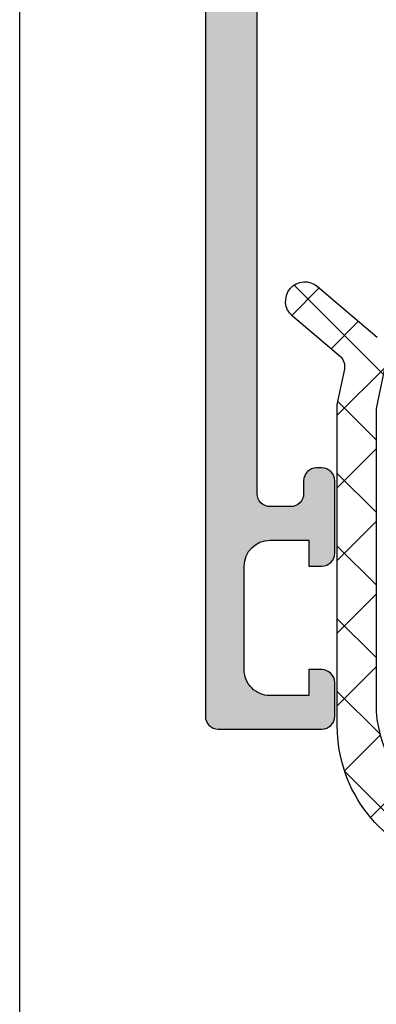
# Model space of a CAD drawing. Header units: millimetres. Extents: x 247761 to 294611, y 172579 to 236863.
# Tile 91 of 256: x 249726 to 249739, y 185784 to 185822. Entities that reach past the tile are written whole.
import ezdxf

# ---------------------------------------------------------------- set-up
doc = ezdxf.new("R2010")
doc.units = ezdxf.units.MM
doc.linetypes.add('ČÁRKOVANÁ', pattern=[19.049999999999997, 12.7, -6.35])
doc.layers.add('FASÁDA DETAILNÍ', color=4, linetype='Continuous')
doc.layers.add('NOVA', color=240, linetype='Continuous')

# ---------------------------------------------------------------- blocks, each defined once
blk = doc.blocks.new('A$C69D17D4D')
at = {"layer": 'FASÁDA DETAILNÍ'}
h = blk.add_hatch(color=256, dxfattribs=at)
edge = h.paths.add_edge_path()
edge.add_arc((-24911.3180359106, 12423.51065356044), 0.5000674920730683, 180.0077324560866, 269.9922675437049)
edge.add_line((-24911.31810339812, 12423.01058607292), (-24907.31810339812, 12423.01058607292))
edge.add_arc((-24907.31817088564, 12423.51065356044), 0.5000674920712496, 270.007732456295, 359.9922675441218)
edge.add_line((-24906.81810339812, 12423.51058607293), (-24906.81810339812, 12424.81063490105))
edge.add_arc((-24907.31814029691, 12424.81059800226), 0.5000369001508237, 0.004227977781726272, 89.99577202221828)
edge.add_line((-24907.31810339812, 12425.31063490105), (-24907.81810339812, 12425.31063490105))
edge.add_line((-24907.81810339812, 12425.31063490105), (-24907.81810339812, 12424.31063490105))
edge.add_line((-24907.81810339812, 12424.31063490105), (-24909.31810339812, 12424.31063490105))
edge.add_arc((-24909.31814037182, 12425.31059792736), 0.9999630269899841, 179.997881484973, 270.00211851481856, ccw=False)
edge.add_line((-24910.31810339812, 12425.31063490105), (-24910.31810339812, 12429.31063490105))
edge.add_arc((-24909.31802652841, 12429.31055803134), 1.000076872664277, 90.00440397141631, 179.9955960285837, ccw=False)
edge.add_line((-24909.31810339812, 12430.31063490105), (-24907.81810339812, 12430.31063490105))
edge.add_line((-24907.81810339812, 12430.31063490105), (-24907.81810339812, 12429.31063490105))
edge.add_line((-24907.81810339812, 12429.31063490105), (-24907.31810339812, 12429.31063490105))
edge.add_arc((-24907.31804592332, 12429.81057742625), 0.4999425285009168, 269.9934131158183, 360.0065868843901)
edge.add_line((-24906.81810339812, 12429.81063490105), (-24906.81810339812, 12432.61062269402))
edge.add_arc((-24907.31810339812, 12432.61062269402), 0.5, 0, 90)
edge.add_line((-24907.31810339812, 12433.11062269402), (-24907.51810339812, 12433.11062269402))
edge.add_arc((-24907.51810339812, 12432.61062269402), 0.5, 90, 180)
edge.add_line((-24908.01810339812, 12432.61062269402), (-24908.01810339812, 12432.11062269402))
edge.add_arc((-24908.51813849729, 12432.11065779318), 0.5000351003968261, 270.0040217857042, 359.9959782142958, ccw=False)
edge.add_line((-24908.51810339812, 12431.61062269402), (-24909.31810644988, 12431.61062269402))
edge.add_arc((-24909.31808988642, 12432.11063925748), 0.5000165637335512, 180.001897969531, 269.9981020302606, ccw=False)
edge.add_line((-24909.81810644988, 12432.11062269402), (-24909.81810644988, 12463.41061659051))
edge.add_line((-24909.81810644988, 12463.41061659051), (-24909.38570981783, 12469.44907421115))
edge.add_arc((-24908.38649013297, 12469.41061815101), 0.9999594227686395, 90, 177.7959971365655, ccw=False)
edge.add_line((-24908.38649013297, 12470.41057757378), (-24901.71803792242, 12470.41057757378))
edge.add_arc((-24901.71803792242, 12469.91057757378), 0.5, 0, 90, ccw=False)
edge.add_line((-24901.21803792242, 12469.91057757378), (-24901.21803792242, 12469.01057757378))
edge.add_arc((-24900.71803792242, 12469.01057757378), 0.5, 179.9999999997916, 270)
edge.add_line((-24900.71803792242, 12468.51057757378), (-24899.31803639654, 12468.51057757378))
edge.add_arc((-24899.05051580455, 12468.43174112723), 0.278895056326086, 88.83541062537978, 163.5801235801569, ccw=False)
edge.add_line((-24899.04484739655, 12468.71057857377), (-24898.59125339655, 12468.71057857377))
edge.add_arc((-24898.58559273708, 12468.43171047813), 0.2789255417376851, 16.424594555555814, 91.16287007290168, ccw=False)
edge.add_line((-24898.31804939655, 12468.51057757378), (-24896.43803839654, 12468.51057757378))
edge.add_arc((-24896.43803839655, 12468.81057757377), 0.2999999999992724, 270.0000000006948, 360)
edge.add_line((-24896.13803839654, 12468.81057757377), (-24896.13803839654, 12469.79055189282))
edge.add_arc((-24896.43803839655, 12469.79055189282), 0.3000000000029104, 0, 89.9999999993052)
edge.add_line((-24896.43803839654, 12470.09055189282), (-24899.19803639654, 12470.09055189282))
edge.add_arc((-24899.19803639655, 12470.21055189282), 0.1199999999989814, 180, 270.000000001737, ccw=False)
edge.add_line((-24899.31803639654, 12470.21055189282), (-24899.31803639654, 12474.51057757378))
edge.add_arc((-24898.81803639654, 12474.51057757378), 0.5, 90, 180, ccw=False)
edge.add_line((-24898.81803639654, 12475.01057757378), (-24898.11803639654, 12475.01057757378))
edge.add_line((-24898.11803639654, 12475.01057757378), (-24895.72521607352, 12473.62908211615))
edge.add_arc((-24895.65615618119, 12473.74869735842), 0.1381197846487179, 239.9999999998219, 360)
edge.add_line((-24895.51803639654, 12473.74869735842), (-24895.51803639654, 12477.51057757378))
edge.add_arc((-24893.51803639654, 12477.51057757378), 2, 90, 180, ccw=False)
edge.add_line((-24893.51803639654, 12479.51057757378), (-24892.95004101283, 12479.51057757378))
edge.add_arc((-24892.95004101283, 12480.01057757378), 0.500000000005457, 270, 304.4790717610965)
edge.add_arc((-24895.49751429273, 12483.72007617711), 4.999999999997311, 304.4790717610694, 354.6507719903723)
edge.add_arc((-24890.65616305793, 12483.27245778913), 0.138119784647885, 352.2975625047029, 479.9999999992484)
edge.add_line((-24890.72522295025, 12483.3920730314), (-24893.11804327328, 12482.01057757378))
edge.add_line((-24893.11804327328, 12482.01057757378), (-24893.81804327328, 12482.01057757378))
edge.add_arc((-24893.81804327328, 12482.51057757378), 0.5, 180, 270, ccw=False)
edge.add_line((-24894.31804327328, 12482.51057757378), (-24894.31804327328, 12486.81060325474))
edge.add_arc((-24894.19804327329, 12486.81060325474), 0.1199999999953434, 90, 180, ccw=False)
edge.add_line((-24894.19804327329, 12486.93060325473), (-24891.43804527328, 12486.93060325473))
edge.add_arc((-24891.43804527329, 12487.23060325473), 0.3000000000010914, 270.0000000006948, 360)
edge.add_line((-24891.13804527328, 12487.23060325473), (-24891.13804527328, 12488.21057757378))
edge.add_arc((-24891.43804527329, 12488.21057757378), 0.3000000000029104, 0, 89.9999999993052)
edge.add_line((-24891.43804527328, 12488.51057757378), (-24893.31805627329, 12488.51057757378))
edge.add_arc((-24893.58559961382, 12488.58944466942), 0.2789255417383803, 268.83712992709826, 343.5754054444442, ccw=False)
edge.add_line((-24893.59126027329, 12488.31057657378), (-24894.04485427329, 12488.31057657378))
edge.add_arc((-24894.05052268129, 12488.58941402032), 0.2788950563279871, 196.4198764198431, 271.1645893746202, ccw=False)
edge.add_line((-24894.31804327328, 12488.51057757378), (-24897.3181017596, 12488.51057757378))
edge.add_line((-24897.3181017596, 12488.51057757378), (-24898.01820465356, 12487.81050520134))
edge.add_line((-24898.01820465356, 12487.81050520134), (-24898.01820465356, 12487.21049909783))
edge.add_line((-24898.01820465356, 12487.21049909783), (-24896.41819855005, 12487.21049909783))
edge.add_arc((-24896.41820799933, 12486.71048964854), 0.5000094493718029, 0.0010827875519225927, 89.99891721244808, ccw=False)
edge.add_line((-24895.91819855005, 12486.71049909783), (-24895.91819855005, 12486.31507101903))
edge.add_arc((-24896.41819855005, 12486.31507101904), 0.5, 344.99999999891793, 359.9999999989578, ccw=False)
edge.add_line((-24895.93523563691, 12486.18566149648), (-24896.31944443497, 12484.75177474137))
edge.add_arc((-24897.28537026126, 12485.01059378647), 0.9999999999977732, 270, 345.00000000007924, ccw=False)
edge.add_line((-24897.28537026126, 12484.01059378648), (-24903.01819244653, 12484.01059378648))
edge.add_line((-24903.01819244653, 12484.01059378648), (-24903.01819244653, 12487.21049909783))
edge.add_line((-24903.01819244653, 12487.21049909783), (-24902.21820465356, 12487.21049909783))
edge.add_line((-24902.21820465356, 12487.21049909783), (-24902.21820465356, 12487.81050520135))
edge.add_line((-24902.21820465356, 12487.81050520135), (-24903.43063751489, 12488.51048689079))
edge.add_line((-24903.43063751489, 12488.51048689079), (-24904.51819244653, 12488.51048689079))
edge.add_line((-24904.51819244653, 12488.51048689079), (-24904.51819244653, 12473.51057757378))
edge.add_arc((-24905.01819244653, 12473.51057757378), 0.5, -90, 0, ccw=False)
edge.add_line((-24905.01819244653, 12473.01057757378), (-24910.81810339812, 12473.01057757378))
edge.add_arc((-24910.81810339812, 12472.01057757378), 1, 90, 180)
edge.add_line((-24911.81810339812, 12472.01057757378), (-24911.81810339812, 12423.51058607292))
edge = h.paths.add_edge_path(flags=16)
edge.add_line((-24902.21820465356, 12482.41059378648), (-24897.81820465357, 12482.41059378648))
edge.add_arc((-24897.81820465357, 12481.91059378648), 0.5, 0, 90, ccw=False)
edge.add_line((-24897.31820465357, 12481.91059378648), (-24897.31820465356, 12477.51059378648))
edge.add_arc((-24897.81820465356, 12477.51059378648), 0.5, -90, 0, ccw=False)
edge.add_line((-24897.81820465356, 12477.01059378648), (-24902.21820465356, 12477.01059378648))
edge.add_arc((-24902.21820465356, 12477.51059378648), 0.5, 180, 270, ccw=False)
edge.add_line((-24902.71820465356, 12477.51059378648), (-24902.71820465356, 12481.91059378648))
edge.add_arc((-24902.21820465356, 12481.91059378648), 0.5, 90, 180, ccw=False)
h = blk.add_hatch(dxfattribs=at)
h.set_pattern_fill('ANSI37', color=256, scale=0.625, angle=-1.272221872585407e-14, style=0)
h.set_pattern_definition([(44.99999999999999, (-24904.81810339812, 12433.01058625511), (-1.403165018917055, 1.403165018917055), []), (135, (-24904.81810339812, 12433.01058625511), (-1.403165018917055, -1.403165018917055), [])])
edge = h.paths.add_edge_path()
edge.add_ellipse((-24900.19754156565, 12424.12367074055), major_axis=(-5.039467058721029, 0), ratio=1, start_angle=4.96446126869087, end_angle=60.20821553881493)
edge.add_ellipse((-24902.5523417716, 12420.01058626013), major_axis=(-0.3000000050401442, 0), ratio=1, start_angle=60.20782701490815, end_angle=89.99930738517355)
edge.add_line((-24902.55234539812, 12419.71058625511), (-24902.01806139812, 12419.71058325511))
edge.add_ellipse((-24902.01806016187, 12420.01058301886), major_axis=(-0.2999997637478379, 0), ratio=1, start_angle=89.99976389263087, end_angle=180.0000451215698)
edge.add_line((-24901.71806039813, 12420.01058325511), (-24901.71806039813, 12421.56058025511))
edge.add_ellipse((-24901.41804975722, 12421.56057261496), major_axis=(-0.3000106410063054, 0), ratio=1, start_angle=270.00432394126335, end_angle=359.9985408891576, ccw=False)
edge.add_line((-24901.41807239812, 12421.86058325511), (-24900.01809039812, 12421.86059425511))
edge.add_ellipse((-24900.01809323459, 12422.16058409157), major_axis=(-0.2999898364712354, 0), ratio=1, start_angle=90.00054174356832, end_angle=179.9996492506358)
edge.add_line((-24899.71810339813, 12422.16058225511), (-24899.71810339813, 12423.86059425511))
edge.add_ellipse((-24900.01811353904, 12423.86058711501), major_axis=(-0.3000101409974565, 0), ratio=1, start_angle=180.0013636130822, end_angle=269.9955805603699)
edge.add_line((-24900.01809039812, 12424.16059725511), (-24901.58192139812, 12424.16058625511))
edge.add_ellipse((-24901.61477842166, 12424.46174531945), major_axis=(-0.3029461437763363, 0), ratio=1, start_angle=-13.483577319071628, end_angle=96.22645090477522, ccw=False)
edge.add_ellipse((-24912.93074274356, 12433.16666845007), major_axis=(-14.00076634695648, 0), ratio=1, start_angle=141.9243799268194, end_angle=164.6982677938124)
edge.add_ellipse((-24898.93850496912, 12429.35995487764), major_axis=(-0.5004721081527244, 0), ratio=1, start_angle=230.1933656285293, end_angle=347.08239147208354, ccw=False)
edge.add_line((-24898.61810339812, 12429.74442225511), (-24898.61810339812, 12421.46114325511))
edge.add_ellipse((-24899.11810310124, 12421.4611437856), major_axis=(-0.4999997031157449, 0), ratio=1, start_angle=119.9999803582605, end_angle=179.9999392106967, ccw=False)
edge.add_line((-24898.86810339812, 12421.02813125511), (-24899.16810339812, 12420.85492525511))
edge.add_ellipse((-24898.91810369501, 12420.42191272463), major_axis=(-0.4999997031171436, 0), ratio=1, start_angle=299.9999803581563, end_angle=359.9999392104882)
edge.add_line((-24899.41810339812, 12420.42191325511), (-24899.41810339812, 12418.79256525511))
edge.add_ellipse((-24898.418104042, 12418.79256447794), major_axis=(-0.9999993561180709, 0), ratio=1, start_angle=-4.452882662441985e-05, end_angle=59.94966113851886)
edge.add_ellipse((-24902.57443082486, 12411.6081837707), major_axis=(-7.3000234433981, 0), ratio=1, start_angle=191.2855536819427, end_angle=239.94964541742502, ccw=False)
edge.add_ellipse((-24895.51809381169, 12413.42341587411), major_axis=(-0.3999905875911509, 0), ratio=1, start_angle=20.501829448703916, end_angle=104.8529752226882, ccw=False)
edge.add_ellipse((-24901.86719193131, 12411.04934892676), major_axis=(-6.378448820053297, 0), ratio=1, start_angle=200.5018745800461, end_angle=255.5474022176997)
edge.add_line((-24900.27526539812, 12417.22594825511), (-24901.68597239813, 12417.58953525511))
edge.add_line((-24901.68597239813, 12417.58953525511), (-24902.54867339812, 12417.79964825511))
edge.add_ellipse((-24901.21810836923, 12423.13627097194), major_axis=(-5.499995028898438, 0), ratio=1, start_angle=-3.420217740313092e-05, end_angle=76.00004503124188, ccw=False)
edge.add_line((-24906.71810339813, 12423.13627425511), (-24906.71810339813, 12435.55430225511))
edge.add_line((-24906.71810339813, 12435.55430225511), (-24906.43048439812, 12436.91735925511))
edge.add_ellipse((-24906.91971072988, 12437.02059187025), major_axis=(-0.4999993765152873, 0), ratio=1, start_angle=168.0846992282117, end_angle=229.7162484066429)
edge.add_line((-24906.59642439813, 12437.40201725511), (-24908.45303239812, 12438.97562825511))
edge.add_ellipse((-24907.96810289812, 12439.54776725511), major_axis=(-0.7499997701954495, 0), ratio=1, start_angle=-130.2837061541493, end_angle=49.71629384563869, ccw=False)
edge.add_line((-24907.48317339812, 12440.11990625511), (-24905.17152939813, 12438.16062025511))
edge.add_ellipse((-24905.81810156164, 12437.39776864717), major_axis=(-0.9999990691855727, 0), ratio=1, start_angle=168.0847521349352, end_angle=229.7163013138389, ccw=False)
edge.add_line((-24904.83964839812, 12437.19130425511), (-24905.21810339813, 12435.39776725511))
edge.add_line((-24905.21810339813, 12435.39776725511), (-24905.21810339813, 12423.68756625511))
at = {"layer": 'FASÁDA DETAILNÍ', "linetype": 'ČÁRKOVANÁ', "ltscale": 5}
blk.add_lwpolyline([(1650.999978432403, 1249.00002156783), (-24919.00002156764, 1249.000021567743), (-24919.00002156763, 24919.00002156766), (1650.999978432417, 24919.00002156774)], close=True, dxfattribs=at)
at = {"layer": 'FASÁDA DETAILNÍ'}
blk.add_lwpolyline([(-24911.81810339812, 12472.01057757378), (-24911.81810339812, 12423.51058607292, 0.4141345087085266), (-24911.31810339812, 12423.01058607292), (-24907.31810339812, 12423.01058607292, 0.4141345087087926), (-24906.81810339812, 12423.51058607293), (-24906.81810339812, 12424.81063490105, 0.4141703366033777), (-24907.31810339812, 12425.31063490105), (-24907.81810339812, 12425.31063490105), (-24907.81810339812, 12424.31063490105), (-24909.31810339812, 12424.31063490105, -0.4142352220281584), (-24910.31810339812, 12425.31063490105), (-24910.31810339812, 12429.31063490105, -0.4141685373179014), (-24909.31810339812, 12430.31063490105), (-24907.81810339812, 12430.31063490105), (-24907.81810339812, 12429.31063490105), (-24907.31810339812, 12429.31063490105, 0.4142809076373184), (-24906.81810339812, 12429.81063490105), (-24906.81810339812, 12432.61062269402, 0.4142135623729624), (-24907.31810339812, 12433.11062269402), (-24907.51810339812, 12433.11062269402, 0.414213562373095), (-24908.01810339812, 12432.61062269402), (-24908.01810339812, 12432.11062269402, -0.4141724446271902), (-24908.51810339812, 12431.61062269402), (-24909.31810644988, 12431.61062269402, -0.4141941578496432), (-24909.81810644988, 12432.11062269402), (-24909.81810644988, 12463.41061659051)], format="xyb", dxfattribs=at)
at = {"layer": 'FASÁDA DETAILNÍ', "extrusion": (0, 0, -1)}
for points in [[(24902.54867339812, 12417.79964825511, 0.344328), (24906.71810339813, 12423.13627425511), (24906.71810339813, 12435.55430225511), (24906.43048439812, 12436.91735925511), (24906.43048439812, 12436.91735925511, -0.275594), (24906.59642439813, 12437.40201725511), (24908.45303239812, 12438.97562825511), (24908.45303239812, 12438.97562825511, 1), (24907.48317339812, 12440.11990625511), (24905.17152939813, 12438.16062025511)], [(24904.83964839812, 12437.19130425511), (24905.21810339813, 12435.39776725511), (24905.21810339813, 12423.68756625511), (24905.21810339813, 12423.68756625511, -0.245826), (24902.70139839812, 12419.75023625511, -0.130727)]]:
    blk.add_lwpolyline(points, format="xyb", dxfattribs=at)

msp = doc.modelspace()

# ---------------------------------------------------------------- block references
at = {"layer": 'NOVA', "ltscale": 300}
msp.add_blockref('A$C69D17D4D', (274644.5174331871, 173371.2585875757), dxfattribs=at)

doc.saveas('drawing.dxf')
